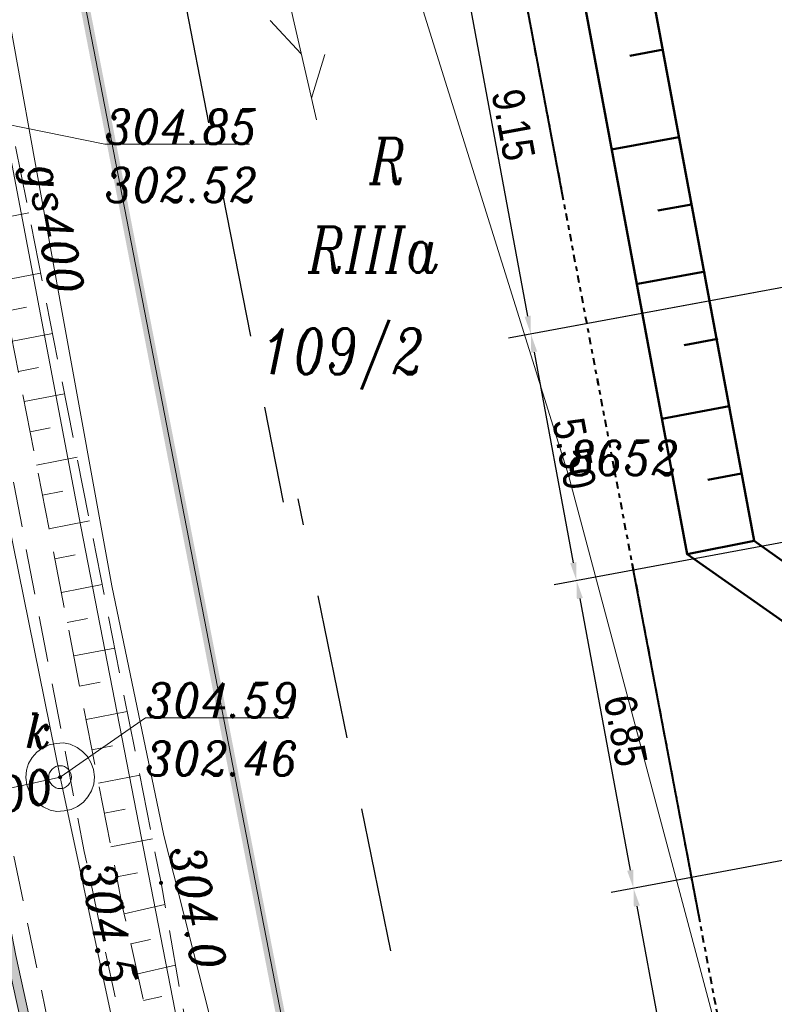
# Model space of a CAD drawing. Extents: x 779 to 3668, y -1329 to 9570.
# Tile 21 of 106: x 2244 to 2260, y -709 to -688. Entities that reach past the tile are written whole.
import ezdxf

# ---------------------------------------------------------------- set-up
doc = ezdxf.new("R2010")
doc.units = 0
for name, pattern in [('BUBZ01-500', [1.75, 1.25, -0.5]), ('CENTER2', [1.125, 0.75, -0.125, 0.125, -0.125]), ('CIĄGłA', [0]), ('DASH', [0.75, 0.5, -0.25]), ('DGN Style 4', [0.3202, 0.16, -0.08, 0.0002, -0.08]), ('HIDDEN2', [4.7625, 3.175, -1.5875]), ('mz1.0_0.5', [1.5, 1, -0.5])]:
    doc.linetypes.add(name, pattern=pattern)
for name, color, linetype, lineweight in [('203-punkt graniczny', 7, 'Continuous', 0), ('203-punkt graniczny-Atr103', 7, 'Continuous', 0), ('209-oznaczenie konturu klasyfikacyjnego', 7, 'Continuous', 0), ('210-oznaczenie konturu użytku gruntowego', 7, 'Continuous', 0), ('211-numer działki ewidencyjnej', 7, 'Continuous', 0), ('219-działka ewidencyjna', 7, 'Continuous', 0), ('_a_obiekty', 250, 'Continuous', 30), ('AGP1_granica_opracow', 7, 'Continuous', 15), ('AGP1_HATCH', 7, 'Continuous', 5), ('BUBZ01', 7, 'Continuous', 0), ('BUBZ01_1', 7, 'Continuous', 0), ('chodnik (powierzchnia)', 7, 'Continuous', 0), ('kanał technologiczny (linia)', 7, 'Continuous', 0), ('komora podziemna - przewód kanalizacyjny (powierzchnia)-SK', 7, 'Continuous', 0), ('MPZP', 7, 'Continuous', 0), ('przewód gazowy (linia)-SG', 7, 'Continuous', 0), ('przewód gazowy (linia)-SG-Atr1', 7, 'Continuous', 0), ('przewód kanalizacyjny (linia)-SK', 7, 'Continuous', 0), ('przewód kanalizacyjny (linia)-SK-Atr1', 7, 'Continuous', 0), ('punkt o określonej wysokości (sieć kanalizacyjna)-SK', 7, 'Continuous', 0), ('punkt o określonej wysokości (sieć kanalizacyjna)-SK-Atr2', 7, 'Continuous', 0), ('punkt o określonej wysokości (sieć kanalizacyjna)-SK-Atr3', 7, 'Continuous', 0), ('RTPW01', 253, 'Continuous', 0), ('SUPT01', 7, 'Continuous', 0), ('właz okrągły - siec kanalizacyjna (punkt)-SK', 7, 'Continuous', 0), ('właz okrągły - siec kanalizacyjna (punkt)-SK-Atr17', 7, 'Continuous', 0), ('Y_OZN_POZ', 251, 'Continuous', 5), ('zz-skarpy', 92, 'Continuous', 50), ('zz-wymiry', 7, 'Continuous', 18), ('zz-wypełnienie-chodniki', 142, 'Continuous', 5)]:
    doc.layers.add(name, color=color, linetype=linetype, lineweight=lineweight)
doc.styles.add('ARIAL', font='ARIALN.TTF')
doc.styles.get("Standard").update_dxf_attribs({"font": 'arial.ttf'})
doc.styles.add('Style-ITALIC_1250', font='ITALIC_1250.shx')
doc.dimstyles.new('z1do1', dxfattribs={"dimtxt": 0.7, "dimasz": 0.4, "dimexe": 0.5, "dimexo": 0.5, "dimgap": 0.1, "dimtad": 1, "dimrnd": 0.05, "dimzin": 0, "dimdsep": 46, "dimtxsty": 'ARIAL', "dimcen": 0.09, "dimazin": 0, "dimtfac": 1, "dimtofl": 0, "dimtmove": 0, "dimatfit": 3, "dimfxl": 1, "dimtolj": 1, "dimtzin": 0, "dimarcsym": 0})

# ---------------------------------------------------------------- blocks, each defined once
blk = doc.blocks.new('203')
at = {"linetype": 'Continuous', "lineweight": -2, "ltscale": 10}
h = blk.add_hatch(color=0, dxfattribs=at)
edge = h.paths.add_edge_path()
edge.add_arc((0, 0), 0.45, 0, 360)
blk = doc.blocks.new('US22')
at = {"color": 0, "linetype": 'Continuous', "lineweight": -2, "ltscale": 10}
blk.add_circle((0, 0), 2.5, dxfattribs=at)
blk = doc.blocks.new('PW01_1')
at = {"linetype": 'Continuous', "lineweight": 13, "ltscale": 10}
h = blk.add_hatch(color=0, dxfattribs=at)
edge = h.paths.add_edge_path()
edge.add_arc((0, 0), 0.45, 0, 360)
blk = doc.blocks.new('RTPW01')
at = {"layer": 'RTPW01', "linetype": 'Continuous', "lineweight": 13, "true_color": 0x939598}
h = blk.add_hatch(color=252, dxfattribs=at)
edge = h.paths.add_edge_path()
edge.add_arc((0, 0), 0.045, 0, 360)
blk = doc.blocks.new('PZT MDCP podkład')
at = {"layer": '219-działka ewidencyjna', "color": 8, "linetype": 'Continuous', "lineweight": 13, "flags": 128}
for points in [[(2111.646, 46.316), (2103.976, 85.786)], [(2112.326, 76.306), (2117.836, 58.706)], [(2117.836, 58.706), (2122.316, 41.916)]]:
    blk.add_lwpolyline(points, dxfattribs=at)
at = {"layer": 'BUBZ01', "color": 8, "linetype": 'BUBZ01-500', "lineweight": 13, "flags": 128}
for points in [[(2112.363, 30.151), (2112.363, 30.151), (2108.065, 49.239), (2104.123, 69.486), (2099.983, 91.106), (2098.843, 96.593)], [(2098.843, 96.593), (2100.711, 91.294), (2105.006, 69.522), (2108.907, 49.77), (2112.363, 30.151)]]:
    blk.add_lwpolyline(points, dxfattribs=at)
at = {"layer": 'BUBZ01_1', "color": 8, "linetype": 'Continuous', "lineweight": 13}
for p, q in [((2106.009, 64.448), (2105.137, 64.278)), ((2106.269, 63.128), (2105.395, 62.958)), ((2105.961, 62.383), (2105.523, 62.297)), ((2106.53, 61.808), (2105.652, 61.637)), ((2106.22, 61.063), (2105.78, 60.977)), ((2106.791, 60.488), (2105.909, 60.317)), ((2106.479, 59.742), (2106.037, 59.656)), ((2107.066, 59.095), (2106.18, 58.923)), ((2106.752, 58.349), (2106.309, 58.263)), ((2107.341, 57.702), (2106.451, 57.529)), ((2107.026, 56.956), (2106.58, 56.869)), ((2107.616, 56.309), (2106.723, 56.135)), ((2107.299, 55.562), (2106.851, 55.475)), ((2107.891, 54.916), (2106.994, 54.741)), ((2107.572, 54.169), (2107.123, 54.081)), ((2108.166, 53.523), (2107.266, 53.348)), ((2107.845, 52.775), (2107.394, 52.687)), ((2108.441, 52.13), (2107.537, 51.954)), ((2108.119, 51.382), (2107.665, 51.294)), ((2108.717, 50.737), (2107.808, 50.56)), ((2108.392, 49.988), (2107.937, 49.9)), ((2108.991, 49.294), (2108.098, 49.093)), ((2108.678, 48.532), (2108.247, 48.435)), ((2109.226, 47.964), (2108.395, 47.777)), ((2108.928, 47.282), (2108.526, 47.192))]:
    blk.add_line(p, q, dxfattribs=at)
at = {"layer": 'chodnik (powierzchnia)', "color": 8, "linetype": 'mz1.0_0.5', "lineweight": 13, "flags": 128}
blk.add_lwpolyline([(2094.286, 107.736), (2095.496, 102.266), (2096.136, 99.116), (2097.046, 94.516), (2101.066, 73.846), (2102.576, 66.006), (2104.166, 58.036), (2105.666, 50.426), (2108.206, 38.126), (2109.856, 30.556), (2110.966, 25.356), (2112.896, 16.946), (2113.376, 16.626), (2113.866, 16.346), (2114.386, 16.096), (2114.916, 15.896), (2115.466, 15.726), (2116.016, 15.596), (2116.586, 15.506), (2117.156, 15.466), (2117.726, 15.456), (2118.296, 15.496), (2118.866, 15.576), (2119.426, 15.696), (2119.966, 15.856), (2120.506, 16.056), (2119.896, 17.836), (2118.716, 17.426), (2117.186, 17.296), (2115.196, 17.896), (2114.046, 18.856), (2112.546, 25.696), (2111.356, 31.136), (2109.736, 38.596), (2107.226, 50.456), (2105.686, 58.476), (2104.126, 66.306), (2102.566, 74.356), (2098.636, 94.616), (2097.546, 100.076), (2097.016, 102.526), (2095.816, 107.956), (2094.286, 107.736)], close=True, dxfattribs=at)
at = {"layer": 'kanał technologiczny (linia)', "color": 8, "linetype": 'Continuous', "lineweight": 13, "flags": 128}
blk.add_lwpolyline([(2076.829, 99.116), (2097.466, 101.996), (2098.496, 100.976), (2099.736, 94.596), (2102.876, 80.006), (2107.146, 57.576), (2110.276, 41.516), (2112.466, 30.966), (2113.936, 24.136), (2116.446, 18.576), (2123.106, -1.554), (2123.726, -2.874), (2127.703, -15.767)], dxfattribs=at)
at = {"layer": 'komora podziemna - przewód kanalizacyjny (powierzchnia)-SK', "color": 8, "linetype": 'Continuous', "lineweight": 13, "flags": 128}
blk.add_lwpolyline([(2106.476, 51.366), (2106.326, 51.436), (2106.206, 51.526), (2106.096, 51.636), (2106.016, 51.776), (2105.966, 51.916), (2105.946, 52.076), (2105.956, 52.236), (2106.006, 52.386), (2106.086, 52.516), (2106.186, 52.636), (2106.316, 52.726), (2106.456, 52.796), (2106.606, 52.826), (2106.766, 52.836), (2106.916, 52.806), (2107.066, 52.736), (2107.186, 52.646), (2107.296, 52.536), (2107.376, 52.396), (2107.426, 52.256), (2107.446, 52.096), (2107.436, 51.936), (2107.386, 51.786), (2107.306, 51.656), (2107.206, 51.536), (2107.076, 51.446), (2106.936, 51.376), (2106.786, 51.346), (2106.626, 51.336), (2106.476, 51.366)], close=True, dxfattribs=at)
at = {"layer": 'MPZP', "color": 8, "linetype": 'DGN Style 4', "lineweight": 40, "flags": 128}
blk.add_lwpolyline([(2134.413, -13.933), (2127.576, 9.996), (2122.802, 37.892), (2105.951, 127.031)], dxfattribs=at)
at = {"layer": 'przewód gazowy (linia)-SG', "color": 8, "linetype": 'Continuous', "lineweight": 13, "flags": 128}
blk.add_lwpolyline([(2110.066, 46.496), (2108.966, 50.806), (2107.826, 56.276), (2106.726, 62.346), (2105.166, 70.986), (2102.506, 85.726), (2101.076, 93.966)], dxfattribs=at)
at = {"layer": 'przewód kanalizacyjny (linia)-SK', "color": 8, "linetype": 'Continuous', "lineweight": 13, "flags": 128}
for points in [[(2096.906, 97.516), (2099.006, 90.916), (2103.716, 66.756), (2106.696, 52.086), (2109.736, 37.906)], [(2103.026, 51.286), (2106.696, 52.086)]]:
    blk.add_lwpolyline(points, dxfattribs=at)
at = {"layer": 'punkt o określonej wysokości (sieć kanalizacyjna)-SK-Atr2', "color": 8, "lineweight": 13, "flags": 128}
for points in [[(2103.716, 66.756), (2107.676, 65.956), (2110.849, 65.956)], [(2106.696, 52.086), (2108.566, 53.386), (2111.707, 53.386)]]:
    blk.add_lwpolyline(points, dxfattribs=at)
at = {"layer": 'SUPT01', "color": 8, "linetype": 'Continuous', "lineweight": 13}
for p, q in [((2112.312, 66.49), (2111.192, 71.363)), ((2111.98, 67.936), (2111.298, 68.668)), ((2112.497, 67.917), (2112.204, 66.961))]:
    blk.add_line(p, q, dxfattribs=at)
at = {"layer": '203-punkt graniczny', "color": 8, "linetype": 'Continuous', "lineweight": 13, "xscale": 0.1, "yscale": 0.1, "zscale": 0.1}
blk.add_blockref('203', (2117.836, 58.706), dxfattribs=at)
at = {"layer": 'punkt o określonej wysokości (sieć kanalizacyjna)-SK', "color": 8, "linetype": 'Continuous', "lineweight": 13, "xscale": 0.1, "yscale": 0.1, "zscale": 0.1}
blk.add_blockref('PW01_1', (2106.696, 52.086), dxfattribs=at)
at = {"layer": 'RTPW01', "color": 8, "linetype": 'Continuous', "lineweight": 13}
for p in [(2108.907, 49.77), (2108.065, 49.239)]:
    blk.add_blockref('RTPW01', p, dxfattribs=at)
at = {"layer": 'właz okrągły - siec kanalizacyjna (punkt)-SK', "color": 8, "linetype": 'Continuous', "lineweight": 13, "xscale": 0.1, "yscale": 0.1, "zscale": 0.1}
blk.add_blockref('US22', (2106.696, 52.086), dxfattribs=at)
at = {"layer": '203-punkt graniczny-Atr103', "color": 8, "lineweight": 13, "insert": (2117.836, 58.706), "char_height": 0.75, "attachment_point": 7, "line_spacing_factor": 0.6}
blk.add_mtext('\\FITALIC_1250;\\H1x;\\W0.9;8652', dxfattribs=at)
blk.add_mtext('\\FITALIC_1250;\\H1x;\\W0.9;8652', dxfattribs=at)
at = {"layer": '209-oznaczenie konturu klasyfikacyjnego', "color": 8, "linetype": 'Continuous', "lineweight": 13, "insert": (2112.134, 63.143), "char_height": 1, "attachment_point": 7, "line_spacing_factor": 0.6}
blk.add_mtext('\\FITALIC_1250;\\H1x;\\W0.79;RIIIa', dxfattribs=at)
at = {"layer": '210-oznaczenie konturu użytku gruntowego', "color": 8, "linetype": 'Continuous', "lineweight": 13, "insert": (2113.472, 65.085), "char_height": 1, "attachment_point": 7, "line_spacing_factor": 0.6}
blk.add_mtext('\\FITALIC_1250;\\H1x;\\W0.79;R', dxfattribs=at)
at = {"layer": '211-numer działki ewidencyjnej', "color": 8, "linetype": 'Continuous', "lineweight": 13, "insert": (2111.096, 61.916), "char_height": 1, "attachment_point": 1, "line_spacing_factor": 0.6}
blk.add_mtext('\\FITALIC_1250;\\H1x;\\W0.79;109/2', dxfattribs=at)
at = {"layer": 'przewód gazowy (linia)-SG-Atr1', "color": 8, "lineweight": 13, "insert": (2106.22, 65.505), "char_height": 0.75, "attachment_point": 4, "rotation": 280.235, "line_spacing_factor": 0.6}
blk.add_mtext('\\FITALIC_1250;\\H1x;\\W0.9;gs400', dxfattribs=at)
at = {"layer": 'przewód kanalizacyjny (linia)-SK-Atr1', "color": 8, "lineweight": 13, "insert": (2103.593, 51.284), "char_height": 0.75, "attachment_point": 4, "rotation": 12.297, "line_spacing_factor": 0.6}
blk.add_mtext('\\FITALIC_1250;\\H1x;\\W0.9;kd200', dxfattribs=at)
at = {"layer": 'punkt o określonej wysokości (sieć kanalizacyjna)-SK-Atr2', "color": 8, "lineweight": 13, "char_height": 0.75, "attachment_point": 7, "line_spacing_factor": 0.6}
for s, insert in [('\\FITALIC_1250;\\H1x;\\W0.9;304.85', (2107.676, 65.964)), ('\\FITALIC_1250;\\H1x;\\W0.9;304.59', (2108.566, 53.394))]:
    blk.add_mtext(s, dxfattribs=dict(at, insert=insert))
at = {"layer": 'punkt o określonej wysokości (sieć kanalizacyjna)-SK-Atr3', "color": 8, "lineweight": 13, "char_height": 0.75, "attachment_point": 7, "line_spacing_factor": 0.6}
for s, insert in [('\\FITALIC_1250;\\H1x;\\W0.9;302.52', (2107.676, 64.688)), ('\\FITALIC_1250;\\H1x;\\W0.9;302.46', (2108.566, 52.119))]:
    blk.add_mtext(s, dxfattribs=dict(at, insert=insert))
at = {"layer": 'RTPW01', "color": 8, "linetype": 'Continuous', "lineweight": 13, "style": 'Style-ITALIC_1250', "width": 0.9}
for s, p in [('304.0', (2109.083, 50.506)), ('304.5', (2107.124, 50.157))]:
    blk.add_text(s, height=0.75, rotation=281.0174, dxfattribs=at).set_placement(p)
at = {"layer": 'właz okrągły - siec kanalizacyjna (punkt)-SK-Atr17', "color": 8, "lineweight": 13, "insert": (2105.936, 53.101), "char_height": 0.75, "attachment_point": 4, "line_spacing_factor": 0.6}
blk.add_mtext('\\FITALIC_1250;\\H1x;\\W0.9;k', dxfattribs=at)
blk = doc.blocks.new('*D1555')
at = {"layer": 'Defpoints', "color": 0, "transparency": 16777216}
for p in [(2259.909, -684.197), (2263.236, -692.896), (2255.067, -694.409)]:
    blk.add_point(p, dxfattribs=at)
at = {"layer": 'zz-wymiry', "color": 0, "lineweight": -2, "transparency": 16777216}
for p, q in [((2259.417, -684.288), (2252.907, -685.494)), ((2253.472, -685.796), (2254.994, -694.016)), ((2262.744, -692.987), (2254.575, -694.5))]:
    blk.add_line(p, q, dxfattribs=at)
at = {"layer": 'zz-wymiry', "color": 0, "transparency": 16777216}
for points in [[(2253.537, -685.784), (2253.406, -685.808), (2253.399, -685.403)], [(2255.06, -694.004), (2254.929, -694.028), (2255.067, -694.409)]]:
    blk.add_solid(points, dxfattribs=at)
at = {"layer": 'zz-wymiry', "color": 0, "transparency": 16777216, "insert": (2254.683, -689.823), "char_height": 0.7, "attachment_point": 5, "rotation": 280.4927, "style": 'ARIAL'}
blk.add_mtext('\\A1;9.15', dxfattribs=at)
blk = doc.blocks.new('*D1557')
at = {"layer": 'Defpoints', "color": 0, "transparency": 16777216}
for p in [(2260.479, -693.407), (2261.484, -698.807), (2256.067, -699.81)]:
    blk.add_point(p, dxfattribs=at)
at = {"layer": 'zz-wymiry', "color": 0, "lineweight": -2, "transparency": 16777216}
for p, q in [((2259.987, -693.498), (2254.575, -694.5)), ((2255.14, -694.802), (2255.994, -699.417)), ((2260.992, -698.898), (2255.576, -699.901))]:
    blk.add_line(p, q, dxfattribs=at)
at = {"layer": 'zz-wymiry', "color": 0, "transparency": 16777216}
for points in [[(2255.205, -694.79), (2255.074, -694.815), (2255.067, -694.409)], [(2256.06, -699.404), (2255.929, -699.429), (2256.067, -699.81)]]:
    blk.add_solid(points, dxfattribs=at)
at = {"layer": 'zz-wymiry', "color": 0, "transparency": 16777216, "insert": (2256.017, -697.026), "char_height": 0.7, "attachment_point": 5, "rotation": 280.4927, "style": 'ARIAL'}
blk.add_mtext('\\A1;5.50', dxfattribs=at)
blk = doc.blocks.new('*D1559')
at = {"layer": 'Defpoints', "color": 0, "transparency": 16777216}
for p in [(2261.537, -698.797), (2267.798, -704.607), (2257.315, -706.549)]:
    blk.add_point(p, dxfattribs=at)
at = {"layer": 'zz-wymiry', "color": 0, "lineweight": -2, "transparency": 16777216}
for p, q in [((2261.046, -698.888), (2255.576, -699.901)), ((2256.14, -700.203), (2257.242, -706.156)), ((2267.306, -704.698), (2256.824, -706.64))]:
    blk.add_line(p, q, dxfattribs=at)
at = {"layer": 'zz-wymiry', "color": 0, "transparency": 16777216}
for points in [[(2256.206, -700.191), (2256.074, -700.215), (2256.067, -699.81)], [(2257.308, -706.143), (2257.177, -706.168), (2257.315, -706.549)]]:
    blk.add_solid(points, dxfattribs=at)
at = {"layer": 'zz-wymiry', "color": 0, "transparency": 16777216, "insert": (2257.141, -703.096), "char_height": 0.7, "attachment_point": 5, "rotation": 280.4927, "style": 'ARIAL'}
blk.add_mtext('\\A1;6.85', dxfattribs=at)
blk = doc.blocks.new('*D1560')
at = {"layer": 'Defpoints', "color": 0, "transparency": 16777216}
for p in [(2262.065, -705.669), (2267.301, -712.371), (2258.689, -713.966)]:
    blk.add_point(p, dxfattribs=at)
at = {"layer": 'zz-wymiry', "color": 0, "lineweight": -2, "transparency": 16777216}
for p, q in [((2261.573, -705.76), (2256.824, -706.64)), ((2257.388, -706.942), (2258.616, -713.573)), ((2266.809, -712.462), (2258.197, -714.057))]:
    blk.add_line(p, q, dxfattribs=at)
at = {"layer": 'zz-wymiry', "color": 0, "transparency": 16777216}
for points in [[(2257.454, -706.93), (2257.323, -706.954), (2257.315, -706.549)], [(2258.682, -713.56), (2258.551, -713.585), (2258.689, -713.966)]]:
    blk.add_solid(points, dxfattribs=at)
at = {"layer": 'zz-wymiry', "color": 0, "transparency": 16777216, "insert": (2258.45, -710.174), "char_height": 0.7, "attachment_point": 5, "rotation": 280.4927, "style": 'ARIAL'}
blk.add_mtext('\\A1;7.55', dxfattribs=at)

msp = doc.modelspace()

# ---------------------------------------------------------------- hatches: boundary and pattern name
at = {"layer": 'AGP1_HATCH', "true_color": 0xf8991e, "transparency": 33554579}
h = msp.add_hatch(color=30, dxfattribs=at)
h.dxf.hatch_style = 1
h.paths.add_polyline_path([(2233.071, -654.135), (2234.151, -659.655), (2236.031, -669.285), (2237.911, -678.875), (2240.041, -689.875), (2241.771, -698.735), (2243.581, -708.068), (2246.992, -723.591), (2247.187, -723.548), (2243.777, -708.027), (2241.967, -698.697), (2240.237, -689.837), (2238.107, -678.837), (2236.227, -669.247), (2234.347, -659.617), (2233.267, -654.097)])
at = {"layer": 'zz-wypełnienie-chodniki'}
h = msp.add_hatch(dxfattribs=at)
h.set_pattern_fill('ANSI37', color=256, scale=0.1, style=0)
h.set_pattern_definition([(45, (72.096, -387.0553), (-0.224506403, 0.224506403), []), (135, (72.096, -387.0553), (-0.224506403, -0.224506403), [])])
edge = h.paths.add_edge_path()
edge.add_arc((2285.894, -725.926), 2.633, 240.8317, 270.2907, ccw=False)
edge.add_arc((2286.404, -725.368), 3.373, 200.4117, 237.8983, ccw=False)
edge.add_arc((2440.64, -674.741), 165.704, 197.78063, 198.21758, ccw=False)
edge.add_arc((2286.658, -724.114), 4, 112.3008, 197.8899, ccw=False)
edge.add_line((2285.14, -720.413), (2289.001, -719.105))
edge.add_arc((2283.137, -702.867), 17.265, 289.857, 321.7648)
edge.add_arc((2284.721, -704.14), 15.232, 321.8391, 367.187)
edge.add_line((2299.834, -702.235), (2295.184, -678.44))
edge.add_line((2295.184, -678.44), (2293.334, -672.378))
edge.add_line((2293.334, -672.378), (2289.746, -662.348))
edge.add_line((2289.746, -662.348), (2282.62, -644.273))
edge.add_line((2282.62, -644.273), (2278.671, -634.258))
edge.add_line((2278.671, -634.258), (2278.338, -633.412))
edge.add_arc((2273.686, -635.248), 5.001, 21.5279, 100.5413)
edge.add_line((2272.771, -630.331), (2272.638, -630.356))
edge.add_line((2272.638, -630.356), (2250.643, -634.453))
edge.add_line((2250.643, -634.453), (2259.909, -684.197))
edge.add_line((2259.909, -684.197), (2263.612, -683.507))
edge.add_arc((2263.744, -684.703), 1.203, -19.9619, 96.3072, ccw=False)
edge.add_arc((2264.405, -684.942), 0.5, 317.2271, 339.9615, ccw=False)
edge.add_arc((2269.722, -689.862), 6.744, 137.2271, 184.4632)
edge.add_line((2262.999, -690.386), (2263.357, -692.702))
edge.add_line((2263.357, -692.702), (2264.415, -698.413))
edge.add_line((2264.415, -698.413), (2265.258, -702.957))
edge.add_line((2265.258, -702.957), (2267.414, -712.892))
edge.add_arc((2282.497, -708.965), 15.586, 194.5951, 204.2785)
edge.add_arc((2275.694, -711.901), 8.178, 205.1212, 225.4637)
edge.add_line((2269.958, -717.731), (2272.389, -720.147))
edge.add_arc((2266.684, -725.321), 7.702, 27.1145, 42.1999, ccw=False)
edge.add_line((2273.539, -721.81), (2274.631, -724.36))
edge.add_arc((2268.391, -726.189), 6.503, -2.9609, 16.3405, ccw=False)
edge.add_arc((2256.755, -724.409), 18.253, 344.7004, 353.3418, ccw=False)
edge.add_line((2274.361, -729.225), (2274.071, -730.275))
edge.add_arc((2264.509, -726.761), 10.187, 310.1754, 339.8225, ccw=False)
edge.add_line((2271.081, -734.545), (2270.603, -734.737))
edge.add_arc((2264.509, -726.761), 10.037, 307.382, 339.7888)
edge.add_arc((2244.773, -721.587), 30.409, 343.4897, 347.8328)
edge.add_arc((2256.75, -724.408), 18.108, 348.5707, 353.3645)
edge.add_arc((2268.308, -726.198), 6.436, 357.3081, 376.0488)
edge.add_line((2274.493, -724.419), (2273.403, -721.874))
edge.add_arc((2270.677, -722.56), 2.812, 14.1144, 55.2095)
edge.add_line((2272.281, -720.251), (2269.853, -717.837))
edge.add_arc((2275.694, -711.901), 8.328, 205.1136, 225.4611, ccw=False)
edge.add_arc((2282.497, -708.965), 15.736, 194.5839, 204.2825, ccw=False)
edge.add_line((2267.268, -712.927), (2265.111, -702.987))
edge.add_line((2265.111, -702.987), (2264.235, -698.294))
edge.add_line((2264.235, -698.294), (2261.565, -698.792))
edge.add_line((2261.565, -698.792), (2260.53, -693.39))
edge.add_line((2260.53, -693.39), (2263.238, -692.885))
edge.add_line((2263.238, -692.885), (2262.85, -690.404))
edge.add_arc((2269.722, -689.862), 6.894, 137.4766, 184.5106, ccw=False)
edge.add_arc((2264.273, -684.864), 0.5, 317.4766, 342.905)
edge.add_arc((2263.747, -684.703), 1.05, 342.905, 381.532)
edge.add_line((2264.724, -684.317), (2257.978, -685.574))
edge.add_line((2257.978, -685.574), (2255.821, -673.993))
edge.add_line((2255.821, -673.993), (2256.952, -673.782))
edge.add_line((2256.952, -673.782), (2249.632, -634.488))
edge.add_line((2249.632, -634.488), (2250.615, -634.305))
edge.add_line((2250.615, -634.305), (2272.625, -630.205))
edge.add_line((2272.625, -630.205), (2272.745, -630.183))
edge.add_arc((2273.686, -635.247), 5.151, 21.5199, 100.5252, ccw=False)
edge.add_line((2278.477, -633.357), (2278.806, -634.192))
edge.add_line((2278.806, -634.192), (2282.766, -644.236))
edge.add_line((2282.766, -644.236), (2286.522, -653.761))
edge.add_line((2286.522, -653.761), (2287.136, -653.519))
edge.add_line((2287.136, -653.519), (2287.745, -655.063))
edge.add_line((2287.745, -655.063), (2287.131, -655.305))
edge.add_line((2287.131, -655.305), (2289.886, -662.293))
edge.add_line((2289.886, -662.293), (2293.477, -672.335))
edge.add_line((2293.477, -672.335), (2295.331, -678.411))
edge.add_line((2295.331, -678.411), (2299.982, -702.216))
edge.add_arc((2284.721, -704.14), 15.382, -38.1613, 7.187, ccw=False)
edge.add_arc((2283.137, -702.867), 17.415, 289.8521, 321.7651, ccw=False)
edge.add_line((2289.051, -719.246), (2285.188, -720.555))
edge.add_arc((2286.625, -724.098), 3.823, 112.068, 198.2671)
edge.add_line((2282.994, -725.296), (2283.383, -726.492))
edge.add_arc((2285.844, -725.677), 2.593, 198.3194, 219.5312)
edge.add_arc((2285.894, -725.926), 2.483, 214.3489, 282.1486)
edge.add_line((2286.417, -728.354), (2285.908, -728.559))

# ---------------------------------------------------------------- linework, layer by layer
at = {"color": 3, "linetype": 'HIDDEN2', "lineweight": 30}
msp.add_lwpolyline([(2236.134, -628.581), (2240.18, -649.54), (2241.84, -658.209), (2245.561, -677.316), (2249.635, -698.087)], dxfattribs=at)
at = {"color": 18, "linetype": 'CIĄGłA', "lineweight": 5, "true_color": 0x000000}
msp.add_lwpolyline([(2233.071, -654.135), (2234.151, -659.655), (2236.031, -669.285), (2237.911, -678.875), (2240.041, -689.875), (2241.771, -698.735), (2243.581, -708.068), (2246.992, -723.591), (2247.187, -723.548), (2243.777, -708.027), (2241.967, -698.697), (2240.237, -689.837), (2238.107, -678.837), (2236.227, -669.247), (2234.347, -659.617), (2233.267, -654.097)], close=True, dxfattribs=at)
msp.add_lwpolyline([(2250.83, -774.175, -0.038363), (2225.676, -667.492, 2.343979)], format="xyb")
at = {"color": 3, "linetype": 'HIDDEN2', "lineweight": 30}
msp.add_lwpolyline([(2314.034, -731.389), (2301.353, -725.167), (2297.493, -723.018, 0.098353), (2295.268, -722.301), (2293.275, -722.069), (2286.49, -722.577), (2286.134, -722.563, 0.105754), (2283.661, -722.996), (2268.841, -728.979), (2265.5, -730.319), (2257.607, -733.344), (2256.064, -727.057), (2253.916, -717.25), (2249.968, -698.018)], format="xyb", dxfattribs=at)
at = {"layer": '_a_obiekty', "color": 251, "linetype": 'DASH', "lineweight": 5, "ltscale": 3, "true_color": 0x636466, "elevation": 0}
msp.add_lwpolyline([(2239.981, -701.085), (2240.492, -703.83, 0.414214), (2275.468, -727.843), (2276.058, -727.734, 0.414214), (2300.071, -692.757), (2299.561, -690.012, 0.414214), (2264.585, -665.999), (2263.995, -666.109, 0.414214)], format="xyb", close=True, dxfattribs=at)
at = {"layer": 'AGP1_granica_opracow', "color": 5, "linetype": 'CENTER2', "lineweight": 9, "ltscale": 5, "const_width": 0.2}
msp.add_lwpolyline([(2242.031, -670.415), (2250.291, -712.985), (2254.661, -712.895), (2254.671, -716.085), (2251.141, -716.165), (2251.831, -718.305), (2257.651, -735.295), (2262.211, -738.005), (2267.691, -735.905), (2271.081, -734.545), (2291.241, -726.405), (2298.571, -730.485), (2311.391, -736.775), (2305.701, -713.065), (2300.271, -690.955), (2294.591, -673.185)], dxfattribs=at)
at = {"layer": 'MPZP', "color": 202, "linetype": 'DGN Style 4', "lineweight": 40, "ltscale": 50, "true_color": 0x8a2be2, "flags": 128}
msp.add_lwpolyline([(2272.468, -770.135), (2265.631, -746.205), (2265.201, -743.692), (2264.842, -741.593), (2264.155, -737.584), (2262.773, -729.509), (2261.476, -721.926), (2260.857, -718.31), (2259.531, -711.296), (2259.01, -708.543), (2257.981, -703.098), (2257.262, -699.295), (2256.692, -696.282), (2255.534, -690.154), (2254.907, -686.837), (2253.749, -680.711), (2252.658, -674.942), (2251.77, -670.245), (2250.965, -665.983), (2250.186, -661.862), (2249.331, -657.34), (2247.444, -647.358), (2245.674, -637.995), (2243.707, -627.481), (2242.905, -622.955), (2239.973, -606.388)], dxfattribs=at)
at = {"layer": 'Y_OZN_POZ', "const_width": 0.35}
for points in [[(2247.622, -736.076, -0.024492), (2232.521, -666.522)], [(2251.339, -773.983, -0.038363), (2226.175, -667.255, -0.038363)], [(2250.315, -774.345, -0.038363), (2225.171, -667.707, -0.038363)]]:
    msp.add_lwpolyline(points, format="xyb", dxfattribs=at)
at = {"layer": 'zz-skarpy'}
for p, q in [((2257.973, -688.175), (2257.236, -688.312)), ((2258.311, -690.091), (2256.836, -690.365)), ((2258.585, -691.565), (2257.848, -691.703)), ((2258.886, -693.035), (2257.411, -693.31)), ((2259.161, -694.51), (2258.423, -694.647)), ((2259.41, -695.99), (2257.935, -696.264)), ((2259.684, -697.464), (2258.947, -697.602)), ((2259.959, -698.939), (2258.488, -699.232))]:
    msp.add_line(p, q, dxfattribs=at)
msp.add_lwpolyline([(2255.238, -673.593), (2259.959, -698.939), (2264.867, -702.424), (2267.371, -714.687), (2271.757, -722.567), (2266.637, -715.221), (2263.85, -702.993), (2258.488, -699.232), (2253.763, -673.868)], dxfattribs=at)

# ---------------------------------------------------------------- block references
at = {"layer": '_a_obiekty', "color": 18, "linetype": 'CIĄGłA', "lineweight": 5, "true_color": 0x000000}
msp.add_blockref('PZT MDCP podkład', (138.055, -756.202), dxfattribs=at)

# ---------------------------------------------------------------- dimensions: what is measured, and where the dimension line sits
at = {"layer": 'zz-wymiry'}
for base, p1, p2, picture, middle in [((2255.067, -694.409), (2259.909, -684.197), (2263.236, -692.896), '*D1555', (2254.683, -689.823)), ((2256.067, -699.81), (2260.479, -693.407), (2261.484, -698.807), '*D1557', (2256.017, -697.026)), ((2257.315, -706.549), (2261.537, -698.797), (2267.798, -704.607), '*D1559', (2257.141, -703.096)), ((2258.689, -713.966), (2262.065, -705.669), (2267.301, -712.371), '*D1560', (2258.45, -710.174))]:
    dim = msp.add_linear_dim(base=base, p1=p1, p2=p2, angle=280.4927, dimstyle='z1do1', dxfattribs=at)
    dim.commit()
    dim.dimension.update_dxf_attribs({"geometry": picture, "text_midpoint": middle})

doc.saveas('drawing.dxf')
